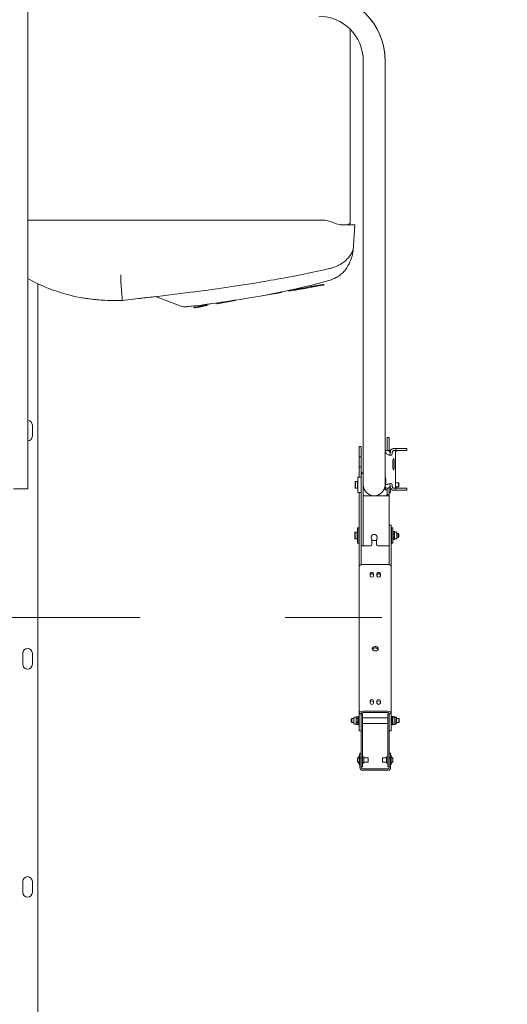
# Model space of a CAD drawing. Header units: millimetres. Extents: x 11681 to 15516, y 25095 to 29743.
# Tile 26 of 96: x 12801 to 12873, y 27768 to 27912. Entities that reach past the tile are written whole.
import ezdxf

# ---------------------------------------------------------------- set-up
doc = ezdxf.new("R2010")
doc.units = ezdxf.units.MM
doc.linetypes.add('Przerywana podwójnie', pattern=[109.361107, 52.916665, -21.166666, 14.111111, -21.166666])
doc.layers.add('00 - nowa technologia myjni_Nr_pióra__95', color=7, linetype='Continuous', lineweight=20, true_color=0x7c7c7c)
doc.layers.add('410-K Osie główne_Nr_pióra__95', color=7, linetype='Continuous', lineweight=0, true_color=0x7c7c7c)
doc.layers.add('XREF', color=8, linetype='Continuous', lineweight=9)

# ---------------------------------------------------------------- blocks, each defined once
blk = doc.blocks.new('parter 2025.10.15')
at = {"layer": '00 - nowa technologia myjni_Nr_pióra__95', "color": 8, "linetype": 'Continuous', "lineweight": 5}
for p, q in [((520.32, 2452.58), (520.32, 2524.63)), ((567.37, 2491.49), (567.37, 2519.67)), ((569.27, 2515.08), (569.27, 2461.28)), ((572.47, 2515.08), (572.47, 2461.28)), ((572.47, 2466), (572.47, 2515.08)), ((520.32, 2491.81), (563.07, 2491.81)), ((538.96, 2491.81), (539.24, 2491.81)), ((541.99, 2491.81), (542.28, 2491.81)), ((563.21, 2491.81), (563.07, 2491.81)), ((565.92, 2491.13), (567.08, 2491.19)), ((565.95, 2491.12), (567.08, 2491.18)), ((567.99, 2491.11), (566.23, 2491.11)), ((567.37, 2491.49), (567.37, 2491.49)), ((567.37, 2491.49), (567.37, 2491.48)), ((567.37, 2491.49), (567.37, 2491.48)), ((568.03, 2491.11), (567.86, 2488.12)), ((568.03, 2491.11), (567.99, 2491.11)), ((567.86, 2488.12), (567.86, 2488.11)), ((567.86, 2488.12), (567.86, 2488.1)), ((567.8, 2487.48), (567.81, 2487.54)), ((564.34, 2484.73), (564.35, 2484.73)), ((521.77, 2482.54), (521.77, 2135.4)), ((562.49, 2482.26), (561.61, 2482.11)), ((562.51, 2482.16), (561.63, 2482.01)), ((562.45, 2482.15), (562, 2482.07)), ((562.73, 2482.2), (562.45, 2482.15)), ((563.37, 2482.42), (562.49, 2482.26)), ((563.39, 2482.32), (562.51, 2482.16)), ((562.68, 2482.57), (562.68, 2482.57)), ((562.68, 2482.57), (562.68, 2482.57)), ((562.68, 2482.57), (562.68, 2482.57)), ((563.02, 2482.25), (562.73, 2482.2)), ((563.37, 2482.42), (563.38, 2482.42)), ((563.39, 2482.32), (563.37, 2482.42)), ((563.38, 2482.42), (563.51, 2482.44)), ((563.39, 2482.32), (563.38, 2482.42)), ((563.39, 2482.32), (563.52, 2482.34)), ((563.39, 2482.32), (563.39, 2482.32)), ((563.51, 2482.44), (563.51, 2482.44)), ((563.53, 2482.34), (563.51, 2482.44)), ((563.52, 2482.34), (563.53, 2482.34)), ((564.23, 2483), (564.25, 2483)), ((564.25, 2483), (564.25, 2483)), ((557.38, 2481.26), (555.05, 2480.85)), ((555.05, 2480.85), (555.05, 2480.88)), ((557.38, 2481.26), (557.36, 2481.33)), ((558.4, 2481.54), (558.52, 2481.56)), ((558.42, 2481.44), (558.4, 2481.54)), ((558.42, 2481.44), (558.58, 2481.47)), ((558.52, 2481.56), (558.55, 2481.57)), ((558.54, 2481.46), (558.52, 2481.56)), ((558.54, 2481.46), (558.57, 2481.47)), ((558.55, 2481.57), (559.15, 2481.67)), ((558.57, 2481.47), (558.55, 2481.57)), ((558.57, 2481.47), (559.16, 2481.57)), ((559.15, 2481.67), (559.37, 2481.71)), ((559.16, 2481.57), (559.15, 2481.67)), ((559.16, 2481.57), (559.39, 2481.61)), ((559.37, 2481.71), (559.82, 2481.79)), ((559.39, 2481.61), (559.84, 2481.69)), ((559.82, 2481.79), (560.74, 2481.95)), ((559.84, 2481.69), (560.76, 2481.85)), ((560.74, 2481.95), (561.61, 2482.11)), ((560.76, 2481.85), (560.74, 2481.95)), ((560.76, 2481.85), (561.83, 2482.04)), ((561.63, 2482.01), (561.61, 2482.11)), ((534.12, 2480.11), (534.12, 2480.12)), ((535.76, 2480.28), (536.47, 2480.36)), ((538.75, 2480.62), (538.94, 2480.65)), ((542.92, 2479.18), (538.94, 2480.65)), ((545.26, 2479.38), (545.26, 2479.38)), ((545.26, 2479.38), (545.26, 2479.38)), ((545.26, 2479.38), (545.26, 2479.38)), ((545.26, 2479.38), (545.26, 2479.38)), ((545.26, 2479.38), (545.26, 2479.38)), ((545.26, 2479.38), (545.26, 2479.38)), ((545.77, 2479.31), (545.29, 2479.23)), ((545.98, 2479.35), (545.77, 2479.31)), ((546, 2479.25), (545.79, 2479.21)), ((546.18, 2479.38), (545.98, 2479.35)), ((546, 2479.25), (545.98, 2479.35)), ((546, 2479.25), (545.98, 2479.35)), ((546.2, 2479.29), (546, 2479.25)), ((546.46, 2479.43), (546.18, 2479.38)), ((546.2, 2479.29), (546.18, 2479.38)), ((546.48, 2479.34), (546.2, 2479.29)), ((546.48, 2479.34), (546.46, 2479.43)), ((547.91, 2479.59), (547.89, 2479.69)), ((547.94, 2479.69), (547.89, 2479.69)), ((547.95, 2479.6), (547.91, 2479.59)), ((549.11, 2479.9), (547.94, 2479.7)), ((547.94, 2479.7), (547.94, 2479.69)), ((547.96, 2479.6), (547.94, 2479.7)), ((547.95, 2479.6), (547.94, 2479.69)), ((547.96, 2479.6), (547.95, 2479.6)), ((550.62, 2480.07), (547.96, 2479.6)), ((548.4, 2479.8), (548.57, 2479.82)), ((548.57, 2479.82), (548.79, 2479.86)), ((550.62, 2480.07), (550.61, 2480.13)), ((550.62, 2480.07), (550.61, 2480.13)), ((543.29, 2479.14), (543.42, 2479.15)), ((544.68, 2479.12), (544.56, 2479.1)), ((544.58, 2479), (544.56, 2479.1)), ((544.7, 2479.02), (544.58, 2479)), ((545.02, 2479.18), (544.68, 2479.12)), ((545.04, 2479.08), (544.7, 2479.02)), ((545.19, 2479.21), (545.02, 2479.18)), ((545.04, 2479.08), (545.02, 2479.18)), ((545.21, 2479.11), (545.04, 2479.08)), ((545.29, 2479.23), (545.19, 2479.21)), ((545.21, 2479.11), (545.19, 2479.21)), ((545.31, 2479.13), (545.21, 2479.11)), ((545.79, 2479.21), (545.31, 2479.13)), ((572.47, 2461.28), (572.47, 2464.35)), ((520.97, 2461.88), (520.97, 2460.28)), ((569.27, 2461.28), (569.27, 2453.18)), ((572.47, 2458.18), (572.47, 2461.28)), ((572.47, 2461.28), (572.47, 2453.17)), ((572.77, 2459.08), (572.77, 2460.08)), ((572.77, 2460.08), (573.07, 2460.08)), ((573.07, 2459.08), (573.07, 2460.08)), ((568.67, 2458.78), (568.67, 2458.28)), ((568.97, 2458.78), (568.67, 2458.78)), ((568.67, 2458.28), (568.67, 2457.48)), ((568.97, 2458.78), (568.97, 2458.28)), ((568.97, 2458.28), (568.97, 2457.48)), ((572.47, 2458.18), (572.89, 2458.18)), ((572.77, 2458.18), (572.77, 2459.08)), ((573.07, 2458.07), (573.07, 2459.08)), ((573.8, 2458.48), (573.72, 2458.48)), ((573.8, 2458.48), (574.01, 2458.48)), ((573.8, 2458.18), (574.01, 2458.18)), ((573.8, 2458.18), (574.27, 2458.18)), ((574.66, 2458.48), (574.01, 2458.48)), ((574.01, 2458.48), (574.01, 2458.18)), ((574.01, 2458.18), (574.66, 2458.18)), ((575.22, 2458.48), (574.66, 2458.48)), ((575.22, 2458.18), (574.66, 2458.18)), ((575.22, 2458.48), (575.61, 2458.48)), ((575.61, 2458.18), (575.22, 2458.18)), ((575.62, 2458.48), (575.61, 2458.48)), ((575.62, 2458.18), (575.61, 2458.18)), ((575.62, 2458.18), (575.62, 2458.48)), ((568.67, 2457.48), (568.67, 2457.28)), ((568.67, 2457.28), (568.67, 2457.08)), ((568.97, 2457.28), (568.67, 2457.28)), ((568.67, 2455.98), (568.67, 2457.08)), ((568.97, 2457.48), (568.97, 2457.28)), ((568.97, 2457.28), (568.97, 2457.08)), ((568.97, 2455.98), (568.97, 2457.08)), ((569.24, 2457.18), (569.24, 2455.03)), ((574, 2457.57), (574, 2453.28)), ((568.67, 2455.98), (568.67, 2455.78)), ((568.67, 2455.78), (568.67, 2455.58)), ((568.97, 2455.78), (568.67, 2455.78)), ((568.67, 2455.58), (568.67, 2454.28)), ((568.97, 2455.98), (568.97, 2455.78)), ((568.97, 2455.78), (568.97, 2455.58)), ((568.97, 2455.58), (568.97, 2454.53)), ((569.24, 2454.32), (569.24, 2455.03)), ((568.07, 2453.62), (568.13, 2453.68)), ((568.07, 2453.56), (568.07, 2453.62)), ((568.07, 2452.74), (568.07, 2453.56)), ((568.13, 2453.61), (568.13, 2453.68)), ((568.41, 2453.68), (568.13, 2453.68)), ((568.13, 2452.68), (568.13, 2453.61)), ((568.41, 2453.61), (568.41, 2453.68)), ((568.47, 2453.62), (568.41, 2453.68)), ((568.41, 2452.68), (568.41, 2453.61)), ((568.47, 2452.08), (568.47, 2454.28)), ((568.47, 2454.28), (568.97, 2454.28)), ((568.47, 2453.56), (568.47, 2453.62)), ((568.97, 2444.78), (568.97, 2454.53)), ((572.47, 2452.93), (572.47, 2453.46)), ((574.41, 2453.48), (574, 2453.48)), ((574.41, 2453.44), (574.41, 2453.48)), ((574.47, 2453.41), (574.41, 2453.48)), ((574.41, 2452.88), (574.41, 2453.44)), ((574.47, 2453.38), (574.47, 2453.41)), ((574.47, 2452.94), (574.47, 2453.38)), ((519.77, 2452.58), (518.23, 2452.58)), ((519.47, 2452.58), (519.16, 2452.58)), ((519.77, 2452.58), (520.32, 2452.58)), ((568.07, 2452.74), (568.13, 2452.68)), ((568.41, 2452.68), (568.13, 2452.68)), ((568.47, 2452.74), (568.41, 2452.68)), ((568.67, 2452.08), (568.47, 2452.08)), ((568.97, 2452.08), (568.47, 2452.08)), ((568.67, 2452.08), (568.67, 2448.53)), ((569.27, 2444.78), (569.27, 2453.17)), ((569.3, 2452.88), (569.27, 2452.88)), ((572.47, 2452.88), (572.44, 2452.88)), ((572.47, 2452.93), (572.47, 2452.43)), ((572.77, 2452.43), (572.47, 2452.43)), ((572.49, 2452.88), (572.49, 2453.18)), ((572.89, 2452.68), (572.69, 2452.68)), ((572.77, 2452.65), (572.77, 2452.68)), ((572.77, 2452.33), (572.77, 2452.65)), ((572.77, 2452.16), (572.77, 2452.33)), ((572.77, 2451.98), (572.77, 2452.16)), ((572.77, 2451.78), (572.77, 2451.98)), ((573.07, 2452.65), (573.07, 2452.79)), ((573.07, 2452.08), (573.07, 2452.79)), ((573.07, 2452.33), (573.07, 2452.65)), ((573.07, 2452.16), (573.07, 2452.33)), ((573.07, 2451.98), (573.07, 2452.16)), ((573.27, 2452.08), (573.07, 2452.08)), ((573.07, 2451.78), (573.07, 2451.98)), ((573.27, 2452.08), (573.27, 2452.72)), ((573.72, 2452.38), (574.25, 2452.38)), ((574.01, 2452.68), (573.8, 2452.68)), ((573.88, 2452.68), (573.8, 2452.68)), ((574.01, 2452.38), (573.8, 2452.38)), ((574.41, 2452.88), (573.98, 2452.88)), ((574.01, 2452.68), (574.66, 2452.68)), ((574.01, 2452.38), (574.01, 2452.68)), ((574.66, 2452.38), (574.01, 2452.38)), ((574.47, 2452.94), (574.41, 2452.88)), ((574.66, 2452.68), (575.22, 2452.68)), ((574.66, 2452.38), (575.22, 2452.38)), ((575.22, 2452.68), (575.61, 2452.68)), ((575.61, 2452.38), (575.22, 2452.38)), ((575.61, 2452.68), (575.62, 2452.68)), ((575.61, 2452.38), (575.62, 2452.38)), ((575.62, 2452.68), (575.62, 2452.38)), ((569.27, 2451.58), (572.52, 2451.58)), ((569.27, 2446.33), (569.27, 2450.53)), ((570.57, 2451.58), (570.57, 2451.6)), ((571.17, 2451.6), (571.17, 2451.58)), ((571.17, 2451.58), (571.17, 2451.6)), ((572.52, 2451.58), (573.07, 2451.58)), ((572.77, 2451.58), (572.77, 2451.78)), ((572.77, 2451.78), (573.07, 2451.78)), ((573.07, 2451.58), (573.07, 2451.78)), ((573.07, 2451.58), (573.07, 2446.7)), ((568.67, 2447.47), (568.67, 2448.53)), ((568.05, 2446.22), (568.11, 2446.28)), ((568.05, 2446.21), (568.05, 2446.22)), ((568.05, 2445.34), (568.05, 2446.21)), ((568.11, 2446.27), (568.11, 2446.28)), ((568.39, 2446.28), (568.11, 2446.28)), ((568.11, 2445.28), (568.11, 2446.27)), ((568.45, 2446.22), (568.39, 2446.28)), ((568.39, 2446.27), (568.39, 2446.28)), ((568.45, 2446.22), (568.39, 2446.28)), ((568.39, 2445.28), (568.39, 2446.27)), ((568.45, 2446.19), (568.45, 2446.88)), ((568.65, 2446.88), (568.45, 2446.88)), ((568.45, 2444.68), (568.45, 2446.19)), ((568.65, 2446.19), (568.65, 2446.88)), ((568.65, 2446.23), (568.67, 2446.25)), ((568.65, 2445.56), (568.65, 2446.23)), ((568.65, 2444.68), (568.65, 2446.19)), ((568.67, 2447.47), (568.67, 2441.57)), ((573.07, 2447.28), (573.07, 2446.84)), ((573.07, 2447.28), (573.37, 2447.28)), ((573.07, 2441.57), (573.07, 2446.84)), ((573.37, 2447.28), (573.37, 2446.84)), ((573.37, 2441.57), (573.37, 2446.84)), ((573.39, 2446.48), (573.37, 2446.5)), ((573.39, 2446.48), (573.37, 2446.5)), ((573.39, 2446.19), (573.39, 2446.88)), ((573.59, 2446.88), (573.39, 2446.88)), ((573.39, 2444.68), (573.39, 2446.19)), ((573.59, 2446.19), (573.59, 2446.88)), ((573.59, 2446.22), (573.64, 2446.32)), ((573.59, 2445.33), (573.59, 2446.22)), ((573.59, 2446.22), (573.59, 2446.22)), ((573.59, 2444.68), (573.59, 2446.19)), ((573.66, 2446.34), (573.66, 2446.34)), ((573.82, 2446.34), (573.66, 2446.34)), ((573.82, 2446.34), (573.66, 2446.34)), ((573.82, 2446.34), (573.82, 2446.34)), ((573.82, 2446.34), (573.82, 2446.34)), ((573.85, 2446.28), (573.83, 2446.32)), ((573.85, 2446.28), (573.83, 2446.31)), ((573.85, 2446.27), (573.85, 2446.28)), ((574.11, 2446.28), (573.85, 2446.28)), ((573.85, 2446.17), (573.85, 2446.27)), ((574.19, 2446.19), (574.19, 2446.19)), ((574.19, 2445.36), (574.19, 2446.19)), ((568.05, 2445.34), (568.11, 2445.28)), ((568.39, 2445.28), (568.11, 2445.28)), ((568.39, 2445.28), (568.11, 2445.28)), ((568.45, 2445.34), (568.39, 2445.28)), ((568.45, 2445.34), (568.39, 2445.28)), ((568.65, 2445.33), (568.65, 2445.56)), ((568.65, 2445.33), (568.67, 2445.31)), ((568.97, 2445.65), (568.97, 2441.57)), ((568.97, 2444.28), (568.97, 2444.78)), ((569.27, 2445.23), (569.27, 2444.33)), ((569.27, 2444.28), (569.27, 2444.78)), ((570.52, 2445.13), (570.52, 2444.48)), ((571.22, 2445.03), (570.52, 2445.03)), ((571.22, 2445.03), (570.52, 2445.03)), ((571.22, 2445.13), (571.22, 2444.48)), ((573.39, 2445.08), (573.37, 2445.06)), ((573.39, 2445.08), (573.37, 2445.06)), ((573.59, 2445.33), (573.64, 2445.24)), ((573.66, 2445.98), (573.66, 2446)), ((573.82, 2446), (573.66, 2446)), ((573.82, 2445.98), (573.66, 2445.98)), ((573.66, 2445.42), (573.66, 2445.44)), ((573.82, 2445.44), (573.66, 2445.44)), ((573.82, 2445.42), (573.66, 2445.42)), ((573.82, 2445.21), (573.66, 2445.21)), ((573.82, 2445.98), (573.82, 2446)), ((573.82, 2445.42), (573.82, 2445.44)), ((573.82, 2445.21), (573.82, 2445.21)), ((573.82, 2445.21), (573.82, 2445.21)), ((573.85, 2445.28), (573.83, 2445.24)), ((573.85, 2445.28), (573.83, 2445.24)), ((573.83, 2445.24), (573.84, 2445.25)), ((573.85, 2445.71), (573.85, 2446.17)), ((573.85, 2445.31), (573.85, 2445.71)), ((573.85, 2445.28), (573.85, 2445.31)), ((574.11, 2445.28), (573.85, 2445.28)), ((574.11, 2445.28), (573.85, 2445.28)), ((574.39, 2446.08), (574.19, 2446.08)), ((574.39, 2445.48), (574.19, 2445.48)), ((574.39, 2445.48), (574.19, 2445.48)), ((574.45, 2446.01), (574.39, 2446.08)), ((574.39, 2446.07), (574.39, 2446.08)), ((574.45, 2446.01), (574.39, 2446.08)), ((574.39, 2445.48), (574.39, 2446.07)), ((574.45, 2445.54), (574.39, 2445.48)), ((574.45, 2445.54), (574.39, 2445.48)), ((574.45, 2445.54), (574.45, 2446.01)), ((574.45, 2446.01), (574.45, 2446.01)), ((568.65, 2444.68), (568.45, 2444.68)), ((568.65, 2444.68), (568.45, 2444.68)), ((568.97, 2444.28), (569.27, 2444.28)), ((569.32, 2444.28), (570.32, 2444.28)), ((571.42, 2444.28), (572.52, 2444.28)), ((573.07, 2444.28), (572.52, 2444.28)), ((573.59, 2444.68), (573.39, 2444.68)), ((573.59, 2444.68), (573.39, 2444.68)), ((568.67, 2441.57), (568.67, 2441.43)), ((568.67, 2441.25), (568.67, 2441.43)), ((568.67, 2441.25), (568.67, 2441.18)), ((568.67, 2441.18), (568.67, 2419.75)), ((568.97, 2441.57), (568.97, 2441.53)), ((569.22, 2441.57), (572.82, 2441.57)), ((573.07, 2441.53), (573.07, 2441.57)), ((573.37, 2441.43), (573.37, 2441.57)), ((573.37, 2441.25), (573.37, 2441.43)), ((573.37, 2441.18), (573.37, 2441.25)), ((573.37, 2441.18), (573.37, 2419.75)), ((570.27, 2440.22), (570.27, 2439.87)), ((570.77, 2440.22), (570.77, 2439.87)), ((571.27, 2440.22), (571.27, 2439.87)), ((571.77, 2440.22), (571.77, 2439.87)), ((519.57, 2426.98), (519.57, 2428.58)), ((520.97, 2428.58), (520.97, 2426.98)), ((570.27, 2421.66), (570.27, 2421.31)), ((570.77, 2421.66), (570.77, 2421.31)), ((571.27, 2421.66), (571.27, 2421.31)), ((571.77, 2421.66), (571.77, 2421.31)), ((567.53, 2419), (567.59, 2419.06)), ((567.53, 2419), (567.53, 2418.89)), ((567.53, 2418.89), (567.53, 2418.53)), ((567.59, 2419.06), (567.59, 2418.92)), ((567.59, 2419.06), (567.91, 2419.06)), ((567.59, 2418.92), (567.59, 2418.46)), ((567.91, 2419.18), (567.91, 2418.99)), ((567.91, 2418.99), (567.91, 2418.35)), ((567.99, 2419.26), (568.25, 2419.26)), ((568.25, 2419.26), (568.27, 2419.32)), ((568.25, 2419.26), (568.25, 2419.21)), ((568.25, 2419.21), (568.25, 2419.03)), ((568.25, 2419.03), (568.25, 2418.79)), ((568.28, 2419.33), (568.27, 2419.32)), ((568.28, 2419.33), (568.44, 2419.33)), ((568.28, 2419.09), (568.44, 2419.09)), ((568.28, 2419.09), (568.28, 2419.07)), ((568.28, 2419.07), (568.44, 2419.07)), ((568.28, 2419.07), (568.28, 2419.07)), ((568.44, 2419.33), (568.44, 2419.32)), ((568.51, 2419.21), (568.44, 2419.32)), ((568.44, 2419.09), (568.44, 2419.07)), ((568.51, 2419.32), (568.55, 2419.36)), ((568.51, 2419.32), (568.51, 2418.3)), ((568.55, 2419.36), (568.55, 2418.26)), ((568.55, 2419.36), (568.67, 2419.36)), ((568.67, 2419.75), (568.67, 2419.74)), ((568.67, 2419.74), (568.67, 2419.71)), ((568.97, 2419.74), (568.67, 2419.74)), ((568.67, 2417.7), (568.67, 2419.71)), ((568.97, 2419.76), (569.17, 2419.76)), ((568.97, 2419.75), (568.97, 2419.74)), ((568.97, 2419.75), (568.97, 2418.76)), ((568.97, 2419.74), (568.97, 2419.71)), ((568.97, 2418.85), (568.97, 2419.71)), ((569.17, 2419.76), (569.17, 2418.76)), ((569.17, 2419.16), (572.87, 2419.16)), ((572.82, 2420.14), (569.22, 2420.14)), ((572.82, 2419.93), (569.22, 2419.93)), ((572.82, 2419.93), (569.22, 2419.93)), ((572.87, 2418.76), (572.87, 2419.76)), ((573.07, 2419.76), (572.87, 2419.76)), ((573.07, 2419.74), (573.07, 2419.75)), ((573.07, 2419.71), (573.07, 2419.74)), ((573.07, 2419.74), (573.37, 2419.74)), ((573.07, 2419.71), (573.07, 2417.26)), ((573.37, 2419.74), (573.37, 2419.75)), ((573.37, 2419.71), (573.37, 2419.74)), ((573.37, 2419.71), (573.37, 2417.26)), ((573.37, 2419.68), (573.37, 2419.71)), ((573.37, 2419.51), (573.37, 2419.68)), ((573.37, 2418.51), (573.37, 2419.36)), ((573.49, 2419.36), (573.37, 2419.36)), ((573.49, 2418.51), (573.49, 2419.36)), ((573.53, 2419.32), (573.49, 2419.36)), ((573.53, 2419.32), (573.49, 2419.36)), ((573.53, 2418.52), (573.53, 2419.32)), ((573.53, 2419.21), (573.57, 2419.28)), ((573.53, 2419.2), (573.59, 2419.26)), ((573.53, 2419.2), (573.53, 2419)), ((573.53, 2419), (573.53, 2418.32)), ((573.59, 2419.26), (573.59, 2419.03)), ((573.59, 2419.26), (573.87, 2419.26)), ((573.59, 2419.03), (573.59, 2418.26)), ((573.6, 2419.31), (573.6, 2419.32)), ((573.76, 2419.32), (573.6, 2419.32)), ((573.76, 2419.31), (573.6, 2419.31)), ((573.76, 2419.31), (573.76, 2419.32)), ((573.79, 2419.26), (573.78, 2419.28)), ((573.87, 2419.26), (573.87, 2419.03)), ((573.93, 2419.2), (573.87, 2419.26)), ((574.05, 2419.26), (573.87, 2419.26)), ((573.87, 2419.03), (573.87, 2418.26)), ((573.93, 2419.2), (573.93, 2419)), ((573.93, 2419), (573.93, 2418.32)), ((574.13, 2419.17), (574.13, 2419.18)), ((574.13, 2418.35), (574.13, 2419.17)), ((574.45, 2419.06), (574.13, 2419.06)), ((574.45, 2418.46), (574.45, 2419.06)), ((574.45, 2419.06), (574.45, 2419.06)), ((574.51, 2419), (574.45, 2419.06)), ((574.51, 2418.53), (574.51, 2419)), ((574.51, 2419), (574.51, 2419)), ((567.53, 2418.53), (567.59, 2418.46)), ((567.59, 2418.46), (567.91, 2418.46)), ((567.99, 2418.26), (568.25, 2418.26)), ((568.25, 2418.26), (568.17, 2418.26)), ((568.25, 2418.79), (568.25, 2418.35)), ((568.25, 2418.35), (568.25, 2418.26)), ((568.25, 2418.26), (568.27, 2418.2)), ((568.28, 2418.19), (568.27, 2418.2)), ((568.28, 2418.52), (568.44, 2418.52)), ((568.28, 2418.52), (568.28, 2418.5)), ((568.28, 2418.5), (568.44, 2418.5)), ((568.28, 2418.2), (568.28, 2418.19)), ((568.28, 2418.2), (568.44, 2418.2)), ((568.28, 2418.19), (568.44, 2418.19)), ((568.44, 2418.52), (568.44, 2418.5)), ((568.51, 2418.32), (568.44, 2418.2)), ((568.44, 2418.2), (568.44, 2418.19)), ((568.44, 2418.19), (568.44, 2418.2)), ((568.51, 2418.3), (568.51, 2418.2)), ((568.51, 2418.2), (568.55, 2418.16)), ((568.55, 2418.26), (568.55, 2418.16)), ((568.55, 2418.16), (568.67, 2418.16)), ((568.55, 2418.16), (568.67, 2418.16)), ((568.67, 2417.26), (568.67, 2417.7)), ((568.97, 2414.38), (568.97, 2418.76)), ((569.17, 2414.38), (569.17, 2418.76)), ((569.17, 2418.36), (572.87, 2418.36)), ((569.17, 2418.36), (572.87, 2418.36)), ((572.87, 2418.76), (572.87, 2414.38)), ((573.07, 2418.76), (573.07, 2418.85)), ((573.07, 2418.76), (573.07, 2414.38)), ((573.37, 2418.16), (573.37, 2418.51)), ((573.49, 2418.16), (573.37, 2418.16)), ((573.49, 2418.16), (573.37, 2418.16)), ((573.49, 2418.16), (573.49, 2418.51)), ((573.53, 2418.2), (573.49, 2418.16)), ((573.53, 2418.2), (573.49, 2418.16)), ((573.53, 2418.2), (573.53, 2418.52)), ((573.53, 2418.32), (573.59, 2418.26)), ((573.53, 2418.32), (573.57, 2418.24)), ((573.59, 2418.26), (573.87, 2418.26)), ((573.6, 2418.21), (573.6, 2418.21)), ((573.76, 2418.21), (573.6, 2418.21)), ((573.79, 2418.26), (573.78, 2418.24)), ((574.05, 2418.26), (573.79, 2418.26)), ((573.93, 2418.32), (573.87, 2418.26)), ((574.45, 2418.46), (574.13, 2418.46)), ((574.51, 2418.53), (574.45, 2418.46)), ((568.97, 2417.26), (568.67, 2417.26)), ((568.97, 2417.26), (568.67, 2417.26)), ((573.07, 2417.26), (573.37, 2417.26)), ((573.07, 2417.26), (573.37, 2417.26)), ((568.44, 2413.24), (568.44, 2413.24)), ((568.44, 2413.24), (568.44, 2413.14)), ((568.44, 2413.14), (568.44, 2413.13)), ((568.44, 2413.14), (568.44, 2413.14)), ((568.44, 2413.14), (568.44, 2413.13)), ((568.44, 2413.13), (568.44, 2413.12)), ((568.67, 2413.01), (568.67, 2413.69)), ((568.77, 2413.69), (568.67, 2413.69)), ((568.77, 2413.51), (568.77, 2414.01)), ((568.77, 2414.01), (568.97, 2414.01)), ((568.77, 2413.51), (568.77, 2413.26)), ((568.77, 2413.26), (568.77, 2412.76)), ((568.77, 2413.26), (568.97, 2413.26)), ((568.97, 2414.38), (568.97, 2413.95)), ((568.97, 2413.95), (568.97, 2413.51)), ((568.97, 2413.51), (568.97, 2413.73)), ((568.97, 2413.51), (568.97, 2413.26)), ((568.97, 2412.51), (568.97, 2413.51)), ((568.97, 2413.26), (568.97, 2412.76)), ((569.17, 2414.38), (569.17, 2413.95)), ((569.17, 2413.95), (569.17, 2413.51)), ((569.17, 2412.51), (569.17, 2413.51)), ((569.22, 2413.46), (569.37, 2413.46)), ((569.37, 2413.46), (569.37, 2412.89)), ((569.37, 2413.31), (569.97, 2413.31)), ((569.97, 2413.31), (569.97, 2413.01)), ((572.07, 2413.01), (572.07, 2413.31)), ((572.67, 2413.31), (572.07, 2413.31)), ((572.67, 2413.14), (572.67, 2413.46)), ((572.82, 2413.46), (572.67, 2413.46)), ((572.67, 2412.57), (572.67, 2413.14)), ((572.87, 2413.95), (572.87, 2414.38)), ((572.87, 2413.51), (572.87, 2413.95)), ((572.87, 2413.51), (572.87, 2412.51)), ((573.07, 2413.95), (573.07, 2414.38)), ((573.27, 2414.01), (573.07, 2414.01)), ((573.07, 2413.51), (573.07, 2414.01)), ((573.07, 2413.51), (573.07, 2413.95)), ((573.07, 2413.26), (573.07, 2413.51)), ((573.27, 2413.26), (573.07, 2413.26)), ((573.07, 2412.76), (573.07, 2413.26)), ((573.27, 2413.51), (573.27, 2414.01)), ((573.27, 2413.69), (573.27, 2413.01)), ((573.27, 2413.69), (573.37, 2413.69)), ((573.27, 2413.26), (573.27, 2413.51)), ((573.27, 2412.76), (573.27, 2413.26)), ((573.37, 2413.69), (573.37, 2413.01)), ((573.6, 2413.24), (573.6, 2413.24)), ((573.6, 2413.24), (573.6, 2413.24)), ((573.6, 2413.24), (573.6, 2413.24)), ((573.6, 2413.13), (573.6, 2413.24)), ((568.44, 2413.12), (568.44, 2412.91)), ((568.44, 2412.9), (568.44, 2412.91)), ((568.44, 2412.91), (568.44, 2412.91)), ((568.44, 2412.91), (568.44, 2412.9)), ((568.44, 2412.9), (568.44, 2412.79)), ((568.44, 2412.78), (568.44, 2412.79)), ((568.44, 2412.78), (568.44, 2412.79)), ((568.67, 2412.33), (568.67, 2413.01)), ((568.77, 2412.33), (568.67, 2412.33)), ((568.77, 2412.33), (568.67, 2412.33)), ((568.77, 2412.33), (568.67, 2412.33)), ((568.77, 2412.33), (568.67, 2412.33)), ((568.77, 2412.76), (568.77, 2411.9)), ((568.97, 2412.76), (568.97, 2411.9)), ((568.97, 2412.51), (568.97, 2412.01)), ((568.97, 2412.01), (569.17, 2412.01)), ((569.16, 2411.71), (572.88, 2411.71)), ((569.17, 2412.51), (569.17, 2412.01)), ((569.22, 2412.57), (569.37, 2412.57)), ((569.22, 2412.57), (569.37, 2412.57)), ((569.22, 2412.57), (569.37, 2412.57)), ((569.22, 2412.57), (569.37, 2412.57)), ((569.37, 2412.89), (569.37, 2412.57)), ((569.37, 2412.71), (569.97, 2412.71)), ((569.37, 2412.71), (569.97, 2412.71)), ((569.37, 2412.71), (569.97, 2412.71)), ((569.37, 2412.71), (569.97, 2412.71)), ((569.97, 2413.01), (569.97, 2412.71)), ((572.07, 2412.71), (572.07, 2413.01)), ((572.67, 2412.71), (572.07, 2412.71)), ((572.67, 2412.71), (572.07, 2412.71)), ((572.67, 2412.71), (572.07, 2412.71)), ((572.67, 2412.71), (572.07, 2412.71)), ((572.82, 2412.57), (572.67, 2412.57)), ((572.82, 2412.57), (572.67, 2412.57)), ((572.82, 2412.57), (572.67, 2412.57)), ((572.82, 2412.57), (572.67, 2412.57)), ((572.87, 2412.01), (572.87, 2412.51)), ((573.07, 2412.01), (572.87, 2412.01)), ((573.07, 2411.9), (573.07, 2412.76)), ((573.27, 2413.01), (573.27, 2412.33)), ((573.27, 2411.9), (573.27, 2412.76)), ((573.27, 2412.61), (573.27, 2412.62)), ((573.27, 2412.33), (573.37, 2412.33)), ((573.27, 2412.33), (573.37, 2412.33)), ((573.27, 2412.33), (573.37, 2412.33)), ((573.27, 2412.33), (573.37, 2412.33)), ((573.37, 2413.01), (573.37, 2412.33)), ((573.6, 2413.13), (573.6, 2413.12)), ((573.6, 2413.13), (573.6, 2413.12)), ((573.6, 2413.12), (573.6, 2413.12)), ((573.6, 2412.9), (573.6, 2413.12)), ((573.6, 2412.89), (573.6, 2412.9)), ((573.6, 2412.89), (573.6, 2412.9)), ((573.6, 2412.9), (573.6, 2412.9)), ((573.6, 2412.89), (573.6, 2412.89)), ((573.6, 2412.79), (573.6, 2412.89)), ((573.6, 2412.78), (573.6, 2412.79)), ((573.6, 2412.78), (573.6, 2412.79)), ((573.6, 2412.78), (573.6, 2412.79)), ((569.16, 2411.51), (572.88, 2411.51)), ((519.57, 2393.68), (519.57, 2395.28)), ((520.97, 2395.28), (520.97, 2393.68))]:
    blk.add_line(p, q, dxfattribs=at)
for points in [[(567.08, 2491.18), (567.12, 2491.19), (567.15, 2491.2), (567.22, 2491.22), (567.27, 2491.26), (567.32, 2491.31), (567.35, 2491.38), (567.37, 2491.44), (567.37, 2491.48)], [(565.08, 2484.96), (565.33, 2485.06), (565.59, 2485.18), (565.78, 2485.28), (565.98, 2485.39)], [(558.1, 2483.44), (559.43, 2483.7), (560.8, 2483.97), (562.18, 2484.26), (563.58, 2484.56), (564.34, 2484.73)], [(533.88, 2483.34), (533.91, 2482.76), (533.94, 2482.18), (533.98, 2481.6), (534.03, 2480.97), (534.06, 2480.65), (534.09, 2480.3), (534.12, 2480.12)], [(547.95, 2481.79), (549.2, 2481.97), (550.44, 2482.16), (551.45, 2482.31), (552.46, 2482.47), (553.43, 2482.63), (554.42, 2482.79)], [(548.79, 2479.86), (549.64, 2479.98), (550.48, 2480.11), (551.3, 2480.23), (552.11, 2480.37), (553.32, 2480.57), (554.53, 2480.78), (555.71, 2481.01), (556.89, 2481.23), (558.17, 2481.5), (558.82, 2481.64), (559.46, 2481.78), (560.07, 2481.92), (560.67, 2482.06), (561.58, 2482.29), (562.48, 2482.52), (563.36, 2482.75), (564.23, 2483)], [(531.05, 2480.15), (530.43, 2480.2), (529.82, 2480.26), (529.2, 2480.33), (528.59, 2480.42), (527.99, 2480.53), (527.38, 2480.64), (526.78, 2480.78), (526.32, 2480.89), (525.85, 2481.01), (525.39, 2481.14), (524.93, 2481.28), (524.48, 2481.43), (524.02, 2481.59)], [(534.12, 2480.1), (536.47, 2480.36), (537.7, 2480.5), (539.59, 2480.72), (541.81, 2480.99), (544.11, 2481.28), (544.48, 2481.33)], [(534.12, 2480.1), (533.75, 2480.09), (533.38, 2480.08), (533, 2480.08), (532.63, 2480.09), (532.25, 2480.09), (531.88, 2480.1), (531.48, 2480.12), (531.08, 2480.15), (530.69, 2480.18), (530.29, 2480.21), (529.98, 2480.24), (529.67, 2480.27)], [(573.12, 2457.91), (573.14, 2458), (573.17, 2458.08), (573.21, 2458.17), (573.26, 2458.24), (573.33, 2458.31), (573.4, 2458.37), (573.48, 2458.42), (573.56, 2458.45), (573.62, 2458.47), (573.68, 2458.47), (573.72, 2458.48)], [(573.8, 2458.48), (573.71, 2458.47), (573.63, 2458.45), (573.54, 2458.41), (573.46, 2458.37), (573.39, 2458.3), (573.32, 2458.23), (573.27, 2458.14), (573.24, 2458.05), (573.21, 2457.96), (573.2, 2457.88)], [(573.8, 2458.18), (573.76, 2458.17), (573.73, 2458.17), (573.7, 2458.16), (573.67, 2458.14), (573.64, 2458.13), (573.61, 2458.1), (573.58, 2458.08), (573.56, 2458.05), (573.53, 2457.99), (573.5, 2457.92), (573.5, 2457.88)], [(573.97, 2457.88), (573.97, 2457.92), (573.98, 2457.97), (574, 2458.01), (574.02, 2458.05), (574.06, 2458.1), (574.11, 2458.14), (574.17, 2458.16), (574.2, 2458.17), (574.27, 2458.18)], [(573.26, 2457.51), (573.14, 2457.51), (573.07, 2457.52), (572.99, 2457.53), (572.95, 2457.54), (572.86, 2457.58)], [(573.16, 2457.58), (573.16, 2457.56), (573.14, 2457.53), (573.1, 2457.51)], [(573.46, 2457.58), (573.45, 2457.56), (573.44, 2457.54), (573.43, 2457.53), (573.42, 2457.52), (573.38, 2457.51), (573.34, 2457.51), (573.26, 2457.51)], [(572.86, 2453.28), (572.94, 2453.31), (573.02, 2453.33), (573.11, 2453.34), (573.16, 2453.34), (573.26, 2453.35)], [(573.1, 2453.34), (573.13, 2453.32), (573.15, 2453.3), (573.16, 2453.28)], [(573.2, 2452.98), (573.21, 2452.89), (573.24, 2452.8), (573.27, 2452.71), (573.32, 2452.63), (573.39, 2452.55), (573.46, 2452.49), (573.54, 2452.44), (573.63, 2452.4), (573.69, 2452.39), (573.76, 2452.38), (573.8, 2452.38)], [(573.26, 2453.35), (573.35, 2453.34), (573.39, 2453.34), (573.41, 2453.33), (573.43, 2453.32), (573.45, 2453.3), (573.46, 2453.28)], [(573.72, 2452.38), (573.64, 2452.38), (573.55, 2452.4), (573.47, 2452.44), (573.39, 2452.48), (573.33, 2452.54), (573.27, 2452.6)], [(573.5, 2452.98), (573.5, 2452.93), (573.53, 2452.86), (573.56, 2452.8), (573.6, 2452.75), (573.65, 2452.72), (573.71, 2452.69), (573.74, 2452.68), (573.8, 2452.68)], [(574.26, 2452.68), (574.2, 2452.68), (574.13, 2452.7), (574.08, 2452.74), (574.03, 2452.79), (573.99, 2452.84), (573.98, 2452.88), (573.97, 2452.93), (573.97, 2452.98)], [(573.66, 2446), (573.64, 2446.05), (573.63, 2446.1), (573.62, 2446.17), (573.63, 2446.24), (573.64, 2446.29), (573.66, 2446.34)], [(573.85, 2446.17), (573.84, 2446.24), (573.82, 2446.34)], [(573.66, 2445.44), (573.64, 2445.52), (573.63, 2445.59), (573.62, 2445.71), (573.63, 2445.82), (573.64, 2445.9), (573.66, 2445.98)], [(573.64, 2445.24), (573.63, 2445.27), (573.62, 2445.31), (573.63, 2445.36), (573.64, 2445.38), (573.66, 2445.42)], [(573.82, 2446), (573.84, 2446.1), (573.85, 2446.17)], [(573.85, 2445.71), (573.84, 2445.82), (573.82, 2445.98)], [(573.82, 2445.44), (573.84, 2445.59), (573.85, 2445.71)], [(573.85, 2445.31), (573.84, 2445.36), (573.82, 2445.42)], [(568.27, 2419.32), (568.26, 2419.26), (568.25, 2419.21)], [(568.25, 2419.21), (568.26, 2419.16), (568.28, 2419.09)], [(568.28, 2419.07), (568.26, 2418.91), (568.25, 2418.79)], [(568.44, 2419.32), (568.46, 2419.29), (568.47, 2419.26), (568.48, 2419.21), (568.47, 2419.16), (568.46, 2419.13), (568.44, 2419.09)], [(568.44, 2419.07), (568.46, 2418.98), (568.47, 2418.91), (568.48, 2418.79), (568.47, 2418.68), (568.46, 2418.6), (568.44, 2418.52)], [(568.25, 2418.79), (568.26, 2418.68), (568.28, 2418.52)], [(568.28, 2418.5), (568.26, 2418.41), (568.25, 2418.35)], [(568.25, 2418.35), (568.26, 2418.28), (568.28, 2418.2)], [(568.44, 2418.5), (568.46, 2418.45), (568.47, 2418.41), (568.48, 2418.35), (568.47, 2418.28), (568.46, 2418.24), (568.44, 2418.2)], [(573.57, 2418.24), (573.56, 2418.27), (573.56, 2418.29)]]:
    blk.add_lwpolyline(points, dxfattribs=at)
for centre, radius, start, end in [((562.77, 2515.08), 9.7, 0.0001, 89.9999), ((562.77, 2515.08), 6.5, 0.0002, 89.9998), ((562.77, 2515.08), 9.7, 359.9997, 37.9332), ((562.77, 2515.08), 6.5, 40.6661, 44.9539), ((563.22, 2487.76), 4.04, 86.7306, 90.1733), ((552.23, 2455.62), 37.99, 69.8218, 71.4559), ((566.31, 2493.78), 2.67, 263.1524, 269.3974), ((567.07, 2491.49), 0.3, 272.9711, 0.0003), ((558.88, 2488.62), 8.99, 354.6057, 356.8421), ((564.75, 2488.4), 3.15, 323.5915, 334.5438), ((561.44, 2488.16), 6.39, 340.4751, 345.956), ((560.45, 2488.41), 7.41, 345.9707, 351.6016), ((559.5, 2488.56), 8.37, 351.5457, 354.6176), ((559.62, 2488.54), 8.26, 352.1758, 353.0009), ((559.35, 2488.58), 8.52, 352.9993, 354.5757), ((559.36, 2488.58), 8.51, 353.0309, 354.5078), ((563.35, 2489.83), 5.16, 300.5873, 306.6641), ((573.84, 2485.48), 40.01, 182.3407, 183.0563), ((563.23, 2489.65), 5.05, 282.8214, 286.8616), ((563.02, 2490.35), 5.77, 286.8327, 290.8663), ((563.14, 2487.37), 4.51, 318.3786, 326.0076), ((532.97, 2505.97), 25.98, 240.8503, 244.0234), ((532.47, 2504.93), 24.82, 244.0094, 250.1046), ((520.92, 2682.06), 202.06, 279.5431, 280.6011), ((562.75, 2488.27), 5.48, 285.9082, 293.5355), ((563.01, 2487.68), 4.83, 293.5855, 300.4587), ((504.03, 2793.51), 314.8, 277.3827, 278.0187), ((532.69, 2506.21), 26.11, 260.0731, 262.6011), ((533.01, 2509.83), 29.75, 266.2033, 269.4427), ((533.04, 2512.23), 32.15, 269.4348, 271.9241), ((534.17, 2480.11), 0.0507, 182.6565, 196.0124), ((449.96, 3245.99), 770.5, 276.4463, 276.52362), ((464.55, 3118.46), 642.14, 276.5231, 276.63535), ((517.44, 2700.34), 222.71, 276.8302, 277.0541), ((518.86, 2688.92), 211.2, 277.0517, 277.5174), ((520.13, 2679.25), 201.45, 277.5205, 277.6679), ((521.24, 2671.07), 193.19, 277.6657, 278.0825), ((543.2, 2479.94), 0.804, 249.8904, 276.6107), ((516.7, 2706.53), 228.94, 276.703, 276.8307), ((520.27, 2461.88), 0.7, 0, 85.9019), ((520.27, 2460.28), 0.7, 274.0937, 0), ((572.09, 2457.68), 0.5, 26.2032, 41.0952), ((573.17, 2458.21), 0.7, 206.2032, 244.241), ((572.89, 2457.98), 0.2, 14.7978, 90), ((573.76, 2458.21), 0.7, 194.7978, 216.03), ((570.24, 2457.18), 1, 167.1616, 180), ((573.82, 2457.56), 0.182, 1.5349, 12.9461), ((569.52, 2454.53), 0.55, 120.0065, 180), ((569.44, 2455.03), 0.2, 180, 208.9552), ((569.44, 2454.32), 0.2, 180, 208.9549), ((570.84, 2453.68), 1.75, 346.1184, 21.6675), ((570.87, 2453.18), 1.63, 0, 10.0654), ((570.87, 2453.18), 1.6, 180.03, 359.6591), ((572.69, 2452.88), 0.2, 180, 270), ((572.68, 2453.4), 0.2, 226.7281, 302.9025), ((573.17, 2452.65), 0.7, 115.759, 122.9024), ((572.89, 2452.88), 0.2, 270, 345.2022), ((573.76, 2452.65), 0.7, 143.97, 165.2022), ((573.82, 2453.29), 0.182, 347.0577, 358.4632), ((572.52, 2451.83), 0.25, 270.2798, 0), ((573.89, 2446.17), 0.287, 143.4821, 149.7809), ((573.52, 2446.2), 0.337, 20.1256, 24.9691), ((573.53, 2446.21), 0.321, 20.0723, 23.7843), ((574.11, 2446.19), 0.0812, 0, 90), ((574.11, 2446.19), 0.0812, 359.9998, 43.2719), ((570.87, 2445.48), 0.45, 327.7958, 212.2042), ((570.32, 2445.13), 0.2, 0, 32.2042), ((571.42, 2445.13), 0.2, 147.7958, 180), ((573.89, 2445.38), 0.287, 210.2191, 216.5179), ((573.52, 2445.35), 0.333, 334.9106, 339.8688), ((573.52, 2445.35), 0.337, 335.0309, 339.8744), ((573.62, 2445.32), 0.222, 339.0963, 359.3409), ((574.11, 2445.36), 0.0812, 270, 0), ((574.11, 2445.36), 0.0812, 270, 0), ((569.32, 2444.33), 0.05, 180, 270), ((570.32, 2444.48), 0.2, 270, 0), ((571.42, 2444.48), 0.2, 180, 270), ((520.27, 2428.58), 0.7, 0, 180), ((520.27, 2426.98), 0.7, 180, 0), ((567.99, 2419.18), 0.0812, 90, 180), ((573.72, 2419.19), 0.176, 133.6716, 148.6571), ((574.22, 2419.07), 0.667, 158.1176, 163.3664), ((573.6, 2419.22), 0.186, 20.6961, 33.0487), ((572.82, 2419.08), 0.97, 11.1617, 14.1701), ((574.05, 2419.18), 0.0812, 0, 90), ((567.99, 2418.35), 0.0812, 180, 270), ((573.72, 2418.34), 0.176, 211.3429, 226.3283), ((573.6, 2418.31), 0.186, 326.9513, 339.3039), ((573.66, 2418.29), 0.124, 339.7923, 349.4028), ((574.05, 2418.35), 0.0812, 270, 0), ((568.94, 2413.01), 0.55, 119.4405, 155.4641), ((569.22, 2413.51), 0.05, 180, 270), ((569.22, 2413.51), 0.05, 180.0001, 225.3986), ((569.22, 2413.51), 0.05, 180.001, 223.3173), ((572.82, 2413.51), 0.05, 270, 0), ((573.1, 2413.01), 0.55, 24.5359, 60.5595), ((573.1, 2413.01), 0.55, 24.5359, 45.4829), ((573.1, 2413.01), 0.55, 24.5359, 45.4831), ((568.94, 2413.01), 0.55, 204.5359, 240.5595), ((568.94, 2413.01), 0.55, 225.4692, 240.5595), ((568.94, 2413.01), 0.55, 225.4692, 240.5595), ((569.16, 2411.9), 0.39, 180, 270), ((569.16, 2411.9), 0.19, 180, 270), ((569.22, 2412.52), 0.05, 90, 180), ((569.22, 2412.52), 0.05, 90, 180), ((569.22, 2412.52), 0.05, 90, 180), ((569.22, 2412.52), 0.05, 90, 180), ((572.82, 2412.52), 0.05, 0, 90), ((572.82, 2412.52), 0.05, 45.5403, 89.9988), ((572.88, 2411.9), 0.19, 270, 0), ((572.88, 2411.9), 0.39, 270, 0), ((573.1, 2413.01), 0.55, 299.4405, 335.4641), ((573.1, 2413.01), 0.55, 299.4405, 335.4641), ((573.1, 2413.01), 0.55, 299.4405, 335.4641), ((573.1, 2413.01), 0.55, 299.4405, 335.4641), ((520.27, 2395.28), 0.7, 0, 180), ((520.27, 2393.68), 0.7, 180, 0)]:
    blk.add_arc(centre, radius, start, end, dxfattribs=at)
for centre, major_axis, ratio, start_param, end_param in [((561.99, 2487.04), (3.16, 4.16), 0.74069, 0.244461, 0.459638), ((565.31, 2494.17), (-1.96, 2.74), 0.692456, 2.346104, 2.681387), ((547.85, 2492.81), (-19.92, 5.27), 0.371477, 3.072841, 3.217921), ((560.93, 2488.65), (-6.9, 0.74), 0.614316, 2.557275, 2.799267), ((548.68, 2503.83), (-17.45, 19.82), 0.403533, 3.24625, 3.361961), ((521.67, 2532.3), (-44.54, 48.23), 0.257035, 3.086032, 3.166839), ((573.12, 2458.21), (0, 0.7), 0.121869, 3.591172, 4.221694), ((573.42, 2458.21), (0, 0.7), 0.121869, 3.591172, 4.221694), ((574.04, 2458.21), (0, 0.7), 0.121869, 2.061491, 2.608858), ((573.69, 2456.18), (0, 0.85), 0.121869, 0, 3.141593), ((573.69, 2456.18), (0, 0.85), 0.121869, 4.712389, 6.283185), ((573.69, 2456.18), (0, -0.85), 0.121869, 0, 1.570796), ((573.12, 2452.65), (0, 0.7), 0.121869, 5.203084, 5.833606), ((573.42, 2452.65), (0, 0.7), 0.121869, 5.203084, 5.833606), ((574.04, 2452.65), (0, 0.7), 0.121869, 0.532735, 1.080101), ((569.22, 2441.18), (0.55, 0), 0.707107, 1.570796, 3.141593), ((572.82, 2441.18), (-0.55, 0), 0.707107, 3.141593, 4.712389), ((572.82, 2441.18), (-0.55, 0), 0.707107, 3.141593, 3.159283), ((570.52, 2440.22), (0.25, 0), 0.707107, 0, 3.141593), ((570.52, 2440.01), (0.25, 0), 0.707107, 0, 3.141593), ((570.52, 2439.87), (0.25, 0), 0.707107, 3.141593, 6.283185), ((571.52, 2440.22), (0.25, 0), 0.707107, 0, 3.141593), ((571.52, 2440.01), (0.25, 0), 0.707107, 0, 3.141593), ((571.52, 2439.87), (0.25, 0), 0.707107, 3.141593, 6.283185), ((571.02, 2429.26), (0.45, 0), 0.707107, 0, 3.141593), ((571.02, 2429.26), (0.45, 0), 0.707107, 3.141593, 4.712389), ((571.02, 2429.05), (0.45, 0), 0.707107, 0, 2.802953), ((571.02, 2429.05), (0.45, 0), 0.707107, 0.339702, 2.80189), ((571.02, 2429.26), (-0.45, 0), 0.707107, 1.570796, 3.141593), ((570.52, 2421.66), (0.25, 0), 0.707107, 0, 3.141593), ((571.52, 2421.66), (0.25, 0), 0.707107, 0, 3.141593), ((570.52, 2421.45), (0.25, 0), 0.707107, 0, 3.141593), ((570.52, 2421.31), (0.25, 0), 0.707107, 3.141593, 6.283185), ((571.52, 2421.45), (0.25, 0), 0.707107, 0, 3.141593), ((571.52, 2421.31), (0.25, 0), 0.707107, 3.141593, 6.283185), ((569.22, 2419.75), (0.55, 0), 0.707107, 1.570796, 3.141593), ((569.22, 2419.75), (0.25, 0), 0.707107, 1.570796, 3.141593), ((569.22, 2419.75), (0.25, 0), 0.707107, 1.570796, 3.084523), ((572.82, 2419.75), (-0.55, 0), 0.707107, 3.141593, 4.712389), ((572.82, 2419.75), (-0.25, 0), 0.707107, 3.141593, 4.712389), ((572.82, 2419.75), (-0.25, 0), 0.707107, 3.141593, 4.712389), ((572.82, 2419.75), (-0.55, 0), 0.707107, 3.141593, 3.159299)]:
    blk.add_ellipse(centre, major_axis=major_axis, ratio=ratio, start_param=start_param, end_param=end_param, dxfattribs=at)
for p in [(568.44, 2419.07), (573.6, 2419.32), (573.76, 2419.32)]:
    blk.add_point(p, dxfattribs=at)
at = {"layer": '410-K Osie główne_Nr_pióra__95', "color": 8, "linetype": 'Przerywana podwójnie', "lineweight": 5}
blk.add_line((-63, 2433.81), (1039.92, 2433.81), dxfattribs=at)

msp = doc.modelspace()

# ---------------------------------------------------------------- block references
at = {"layer": 'XREF'}
msp.add_blockref('parter 2025.10.15', (12282.34, 25390.78), dxfattribs=at)

doc.saveas('drawing.dxf')
